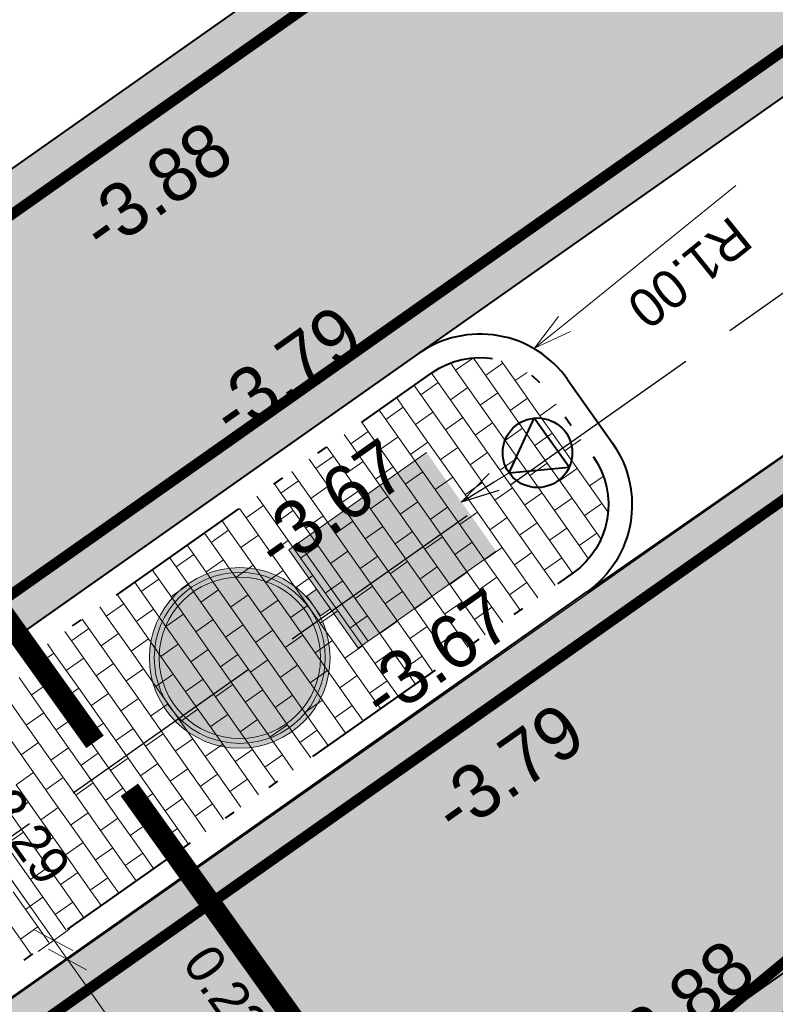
# Model space of a CAD drawing. Header units: metres. Extents: x 148316 to 148653, y 486436 to 486744.
# Tile 34 of 110: x 148447.55 to 148454.61, y 486590.27 to 486599.47. Entities that reach past the tile are written whole.
import ezdxf

# ---------------------------------------------------------------- set-up
doc = ezdxf.new("R2010")
doc.units = ezdxf.units.M
doc.header["$MEASUREMENT"] = 0
for name, pattern in [('assen', [2.5, 2, -0.5]), ('DASHED2', [0.375, 0.25, -0.125]), ('DGN Style 2', [1, 0.6, -0.4]), ('rws', [2.74, 1.4, -0.4, 0.07, -0.4, 0.07, -0.4])]:
    doc.linetypes.add(name, pattern=pattern)
doc.layers.get('Defpoints').update_dxf_attribs({"color": 253, "lineweight": 13})
for name, color, linetype, lineweight in [('BWR-alg-assenplan', 92, 'assen', 30), ('BWR-nieuw-band-basislijn_GV', 7, 'Continuous', 40), ('BWR-nieuw-band-trottoir rws 115¯225x240 betonrug_GV', 94, 'rws_b', 40), ('BWR-nieuw-belijning-kantstreep dik 100', 51, 'Continuous', 0), ('BWR-nieuw-raster-cel verharding_GV', 7, 'Continuous', 40), ('BWR-nieuw-straatmeubilair', 7, 'Continuous', 40), ('N-WA-VW-VERKEERSTEKEN_BORD-G', 7, 'Continuous', 30), ('N-WE-KL-TRACE_MANTELBUIS-G', 5, 'DASHED2', 30), ('N-WE-VW-MARKERING_LANGS_STREEP_DOORGETROKKEN_010-G', 7, 'Continuous', 13), ('WVB-dim-terr-maatvoering 018', 7, 'Continuous', 13), ('WVB-pen-dik 025', 1, 'Continuous', 30), ('WVB-pen-dik 035', 1, 'Continuous', 40), ('WVB-raster-20%', 254, 'Continuous', 30), ('WVB-raster-60%', 253, 'Continuous', 30), ('WVB-tekst-dik 025', 1, 'Continuous', 30)]:
    doc.layers.add(name, color=color, linetype=linetype, lineweight=lineweight)
doc.styles.add('1 200   0.18', font='WORKING.shx', dxfattribs={"height": 0.36})
doc.styles.add('1 200   0.25', font='WORKING.shx', dxfattribs={"height": 0.5})
doc.styles.add('Style-WORKING', font='WORKING.shx')
doc.linetypes.add('rws_b', pattern='A,1.4,-0.4,0.07,-0.23,["B",Style-WORKING,S=0.36,R=0,X=-0.104,Y=-0.19],-0.17,0.07,-1.86', length=4.2)
doc.dimstyles.new('TER 1 200', dxfattribs={"dimtxt": 0.36, "dimasz": 0.36, "dimexe": 0.18, "dimexo": 0.0625, "dimgap": 0.18, "dimtad": 1, "dimzin": 0, "dimdsep": 46, "dimtxsty": '1 200   0.18', "dimblk": 'TerminatorOpen_0.5', "dimcen": 0, "dimse1": 1, "dimse2": 1, "dimclrd": 256, "dimclre": 256, "dimclrt": 7, "dimazin": 0, "dimtfac": 1, "dimtdec": 0, "dimtmove": 1, "dimatfit": 1, "dimldrblk": 'TerminatorOpen_0.5', "dimfxl": 0.18, "dimfxlon": 1, "dimfrac": 2, "dimtolj": 1, "dimtzin": 0, "dimlwd": -1, "dimlwe": -1, "dimarcsym": 0})

# ---------------------------------------------------------------- blocks, each defined once
blk = doc.blocks.new('TerminatorOpen_0.5')
at = {"color": 0, "linetype": 'ByBlock', "lineweight": -2}
for q in [(-1, 0.25), (-1, 0), (-1, -0.25)]:
    blk.add_line((0, 0), q, dxfattribs=at)
blk = doc.blocks.new('*D29')
at = {"layer": 'Defpoints', "color": 0, "lineweight": 40, "transparency": 16777216}
for p in [(148453.1398, 486597.0296), (148452.3621, 486596.4009)]:
    blk.add_point(p, dxfattribs=at)
at = {"layer": 'WVB-dim-terr-maatvoering 018', "transparency": 16777216}
blk.add_line((148454.2419, 486597.9204), (148452.6421, 486596.6272), dxfattribs=at)
at = {"layer": 'WVB-dim-terr-maatvoering 018', "transparency": 16777216, "xscale": 0.36, "yscale": 0.36, "zscale": 0.36, "rotation": 218.9484042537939}
blk.add_blockref('TerminatorOpen_0.5', (148452.3621, 486596.4009), dxfattribs=at)
at = {"layer": 'WVB-dim-terr-maatvoering 018', "color": 7, "transparency": 16777216, "insert": (148453.8083, 486597.107), "char_height": 0.36, "attachment_point": 5, "rotation": 218.9484, "style": '1 200   0.18'}
blk.add_mtext('\\A1;\\C7;R1.00', dxfattribs=at)
blk = doc.blocks.new('_Oblique_0.5')
at = {"color": 0, "linetype": 'ByBlock', "lineweight": -2}
for p, q in [((0, 0), (-1, 0)), ((0.5, 0.25), (-0.5, -0.25))]:
    blk.add_line(p, q, dxfattribs=at)
blk = doc.blocks.new('*D40')
at = {"layer": 'Defpoints', "color": 0, "lineweight": 40, "transparency": 16777216}
for p in [(148450.8597, 486592.9772), (148446.2725, 486592.5429), (148447.8737, 486590.8719)]:
    blk.add_point(p, dxfattribs=at)
at = {"layer": 'WVB-dim-terr-maatvoering 018', "transparency": 16777216}
for p, q in [((148446.408, 486592.6384), (148446.7022, 486592.8458)), ((148446.7625, 486592.4479), (148447.6662, 486591.1661)), ((148448.0208, 486590.9756), (148447.7266, 486590.7682))]:
    blk.add_line(p, q, dxfattribs=at)
at = {"layer": 'WVB-dim-terr-maatvoering 018', "transparency": 16777216, "xscale": 0.36, "yscale": 0.36, "zscale": 0.36}
for p, rotation in [((148446.5551, 486592.7421), 125.1859496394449), ((148447.8737, 486590.8719), 305.1859496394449)]:
    blk.add_blockref('_Oblique_0.5', p, dxfattribs=dict(at, rotation=rotation))
at = {"layer": 'WVB-dim-terr-maatvoering 018', "color": 7, "transparency": 16777216, "insert": (148447.6303, 486591.8418), "char_height": 0.36, "attachment_point": 5, "rotation": 305.18595, "style": '1 200   0.18'}
blk.add_mtext('\\A1;\\C7;2.29', dxfattribs=at)
blk = doc.blocks.new('*D41')
at = {"layer": 'Defpoints', "color": 0, "lineweight": 40, "transparency": 16777216}
for p in [(148450.8597, 486592.9772), (148448.0005, 486590.6921), (148447.7936, 486590.5462)]:
    blk.add_point(p, dxfattribs=at)
at = {"layer": 'WVB-dim-terr-maatvoering 018', "transparency": 16777216}
for p, q in [((148447.6662, 486591.1661), (148447.4588, 486591.4603)), ((148448.0208, 486590.9756), (148447.7266, 486590.7682)), ((148447.8737, 486590.8719), (148448.0005, 486590.6921)), ((148447.8534, 486590.5884), (148448.1476, 486590.7958)), ((148448.2079, 486590.3979), (148448.4153, 486590.1036))]:
    blk.add_line(p, q, dxfattribs=at)
at = {"layer": 'WVB-dim-terr-maatvoering 018', "transparency": 16777216, "xscale": 0.36, "yscale": 0.36, "zscale": 0.36}
for p, rotation in [((148447.8737, 486590.8719), 305.1859496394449), ((148448.0005, 486590.6921), 125.1859496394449)]:
    blk.add_blockref('_Oblique_0.5', p, dxfattribs=dict(at, rotation=rotation))
at = {"layer": 'WVB-dim-terr-maatvoering 018', "color": 7, "transparency": 16777216, "insert": (148449.4795, 486590.3768), "char_height": 0.36, "attachment_point": 5, "rotation": 305.18595, "style": '1 200   0.18'}
blk.add_mtext('\\A1;\\C7;0.22', dxfattribs=at)
blk = doc.blocks.new('*D42')
at = {"layer": 'Defpoints', "color": 0, "lineweight": 40, "transparency": 16777216}
for p in [(148447.7936, 486590.5462), (148450.5935, 486587.0143), (148450.3866, 486586.8684)]:
    blk.add_point(p, dxfattribs=at)
at = {"layer": 'WVB-dim-terr-maatvoering 018', "transparency": 16777216}
for p, q in [((148447.8534, 486590.5884), (148448.1476, 486590.7958)), ((148448.2079, 486590.3979), (148450.3861, 486587.3085)), ((148450.4464, 486586.9106), (148450.7406, 486587.118))]:
    blk.add_line(p, q, dxfattribs=at)
at = {"layer": 'WVB-dim-terr-maatvoering 018', "transparency": 16777216, "xscale": 0.36, "yscale": 0.36, "zscale": 0.36}
for p, rotation in [((148448.0005, 486590.6921), 125.1859496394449), ((148450.5935, 486587.0143), 305.1859496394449)]:
    blk.add_blockref('_Oblique_0.5', p, dxfattribs=dict(at, rotation=rotation))
at = {"layer": 'WVB-dim-terr-maatvoering 018', "color": 7, "transparency": 16777216, "insert": (148449.5912, 486589.0606), "char_height": 0.36, "attachment_point": 5, "rotation": 305.18595, "style": '1 200   0.18'}
blk.add_mtext('\\A1;\\C7;4.50', dxfattribs=at)
blk = doc.blocks.new('N-SVW-VERKEERSTEKEN_BORD_D02RBB22-SO')
at = {"linetype": 'Continuous', "true_color": 0x007dc8}
for points in [[(25.18, 36.79), (26.6, 37.27, 0.577878), (-21.25, 46.55), (-20.12, 45.57, -0.577878)], [(0.01, 53.25), (0, 34.48), (0.67, 33.81), (6.46, 43.15, -0.66261), (9.64, 42.66), (14.51, 15.92, -0.52003), (12.53, 13.91), (0, 16.19), (-0.01, 3, 0.414322), (25.12, 28.12, 0.414105)], [(-20.12, 45.57), (-21.25, 46.55, 0.180494), (-28.12, 28.12, 0.414214), (0, 0), (0, 1.5, -0.414214), (-26.62, 28.12, -0.180494)], [(28.12, 28.12, 0.083022), (26.6, 37.27), (25.18, 36.79, -0.083022), (26.62, 28.12, -0.414214), (0, 1.5), (0, 0, 0.414214)]]:
    blk.add_hatch(color=152, dxfattribs=at).paths.add_polyline_path(points)
at = {"linetype": 'Continuous', "true_color": 0x007dc8, "extrusion": (0, 0, -1)}
blk.add_hatch(color=152, dxfattribs=at).paths.add_polyline_path([(16.32, 38.68), (10.25, 44.75), (0, 34.48), (-0.01, 53.25, -0.414322), (25.12, 28.12, -0.414105), (0.01, 3), (0, 16.19), (14.23, 18.77, 0.656866), (14.94, 21.82), (5.4, 27.76)])
at = {"linetype": 'Continuous'}
for points in [[(-20.12, 45.57), (-18.98, 44.58, -0.577878), (23.76, 36.3), (25.18, 36.79, 0.577878)], [(0, 34.48), (-10.25, 44.75), (-16.32, 38.68), (-5.4, 27.76), (-14.94, 21.82, 0.656866), (-14.23, 18.77), (0, 16.19)], [(9.64, 42.66, 0.66261), (6.46, 43.15), (0.67, 33.81), (0, 34.48), (0, 16.19), (12.53, 13.91, 0.52003), (14.51, 15.92)], [(25.18, 36.79), (23.76, 36.3, -0.083022), (25.12, 28.12, -0.414214), (0, 3), (0, 1.5, 0.414214), (26.62, 28.12, 0.083022)]]:
    blk.add_hatch(color=7, dxfattribs=at).paths.add_polyline_path(points)
at = {"linetype": 'Continuous', "extrusion": (0, 0, -1)}
blk.add_hatch(color=7, dxfattribs=at).paths.add_polyline_path([(25.12, 28.12, 0.180494), (18.98, 44.58), (20.12, 45.57, -0.180494), (26.62, 28.12, -0.414214), (0, 1.5), (0, 3, 0.414214)])
at = {"linetype": 'Continuous', "true_color": 0xafafaf}
blk.add_hatch(color=253, dxfattribs=at).paths.add_polyline_path([(-3.75, -3.75), (-3.75, 0), (3.75, 0), (3.75, -3.75)])
at = {"linetype": 'Continuous', "true_color": 0x0a0a0a}
blk.add_hatch(color=28, dxfattribs=at).paths.add_polyline_path([(-18.75, -7.5), (-18.75, -3.75), (18.75, -3.75), (18.75, -7.5)])
at = {"linetype": 'Continuous', "true_color": 0xffe100}
blk.add_hatch(color=2, dxfattribs=at).paths.add_polyline_path([(-18.75, -56.25), (-18.75, -7.5), (18.75, -7.5), (18.75, -56.25)])
at = {"color": 253, "lineweight": 0, "true_color": 0xafafaf, "flags": 128}
blk.add_lwpolyline([(18.75, -56.25), (18.75, -7.5), (-18.75, -7.5), (-18.75, -56.25)], dxfattribs=at)
at = {"color": 152, "lineweight": 0, "true_color": 0x007dc8}
blk.add_circle((0, 28.12), 28.12, dxfattribs=at)
at = {"color": 7, "lineweight": 0}
for radius in [26.62, 25.12]:
    blk.add_circle((0, 28.12), radius, dxfattribs=at)
at = {"color": 253, "lineweight": 0, "true_color": 0xafafaf}
blk.add_3dface([(-3.75, -3.75), (3.75, -3.75), (3.75, 0), (-3.75, 0)], dxfattribs=at)
at = {"color": 28, "lineweight": 0, "true_color": 0x0a0a0a}
blk.add_3dface([(-18.75, -7.5), (18.75, -7.5), (18.75, -3.75), (-18.75, -3.75)], dxfattribs=at)
blk = doc.blocks.new('RVVBOR')
at = {"layer": 'BWR-nieuw-straatmeubilair'}
for p, q in [((0, 0.325), (-0.281, -0.163)), ((0, 0.325), (0.282, -0.163)), ((-0.281, -0.163), (0.282, -0.163))]:
    blk.add_line(p, q, dxfattribs=at)
blk.add_circle((0, 0), 0.325, dxfattribs=at)

msp = doc.modelspace()

# ---------------------------------------------------------------- hatches: boundary and pattern name
at = {"layer": 'WVB-raster-20%', "linetype": 'Continuous'}
msp.add_hatch(color=256, dxfattribs=at).paths.add_polyline_path([(148457.906, 486592.827, 0.021073), (148456.9031, 486592.0579), (148452.0477, 486587.9986, 0.139792), (148447.4251, 486581.1934), (148424.8298, 486565.1299, 0.191737), (148416.1963, 486563.0646), (148412.0472, 486560.1419), (148407.1471, 486556.8056), (148406.9709, 486556.686, -0.027007), (148397.5223, 486551.0007, -0.016184), (148394.6161, 486549.5777), (148394.0955, 486549.3434), (148392.2677, 486552.9174), (148393.6853, 486553.5725, 0.015285), (148396.2004, 486554.8296, 0.017834), (148402.2405, 486558.3663, 0.008095), (148404.8959, 486560.112), (148409.7432, 486563.4239), (148408.0264, 486565.8699, -0.047885), (148394.0715, 486557.9359), (148393.3017, 486557.591, 0.043594), (148371.076, 486545.2053), (148373.465, 486546.983), (148374.321, 486547.647), (148375.169, 486548.323), (148376.007, 486549.011), (148376.836, 486549.709), (148377.655, 486550.419), (148378.465, 486551.139), (148379.264, 486551.87), (148380.094, 486552.651), (148380.913, 486553.443), (148381.721, 486554.247), (148382.518, 486555.062), (148383.302, 486555.889), (148384.075, 486556.726), (148384.836, 486557.574), (148385.4825, 486558.248, -0.009902), (148390.8227, 486560.8507, 0.045028), (148403.2753, 486568.0418), (148408.7879, 486571.925, 0.006632), (148409.1102, 486572.1584), (148409.1104, 486572.1581), (148409.1102, 486572.1584, 0.202715), (148415.0219, 486582.2351, -0.048395), (148415.7182, 486585.2456), (148417.412, 486582.847), (148417.789, 486583.069), (148423.126, 486586.637), (148426.536, 486588.971), (148429.464, 486590.008), (148433.363, 486591.389), (148433.991, 486591.612), (148434.254, 486591.713), (148434.511, 486591.83), (148434.761, 486591.961), (148435.002, 486592.105), (148435.197, 486592.236), (148438.9739, 486594.9018, 0.1587), (148446.0749, 486597.0899), (148465.0002, 486610.4213, 0.049781), (148480.0226, 486623.4165), (148480.64, 486624.0685), (148495.6108, 486634.6425), (148482.6366, 486620.9412, -0.049781), (148467.0734, 486607.4782), (148451.2777, 486596.3514), (148444.7375, 486591.7443, 0.414213), (148444.4958, 486590.3508), (148444.9162, 486589.754, 0.413982), (148446.309, 486589.5119), (148437.6407, 486583.4109, 1.178334), (148425.5342, 486574.8975), (148418.657, 486570.064), (148417.4268, 486569.1287, 0.219668), (148417.2757, 486569.9532), (148416.6998, 486570.7707, 0.414214), (148415.3064, 486571.0124), (148411.6986, 486568.4709), (148413.4222, 486566.0155), (148414.8852, 486567.0461), (148417.076, 486564.021), (148428.229, 486571.946), (148429.4336, 486572.794, 0.427631), (148438.3024, 486579.0367), (148455.433, 486591.091), (148457.567, 486592.589)])
at = {"layer": 'WVB-raster-60%', "linetype": 'Continuous'}
msp.add_hatch(color=256, dxfattribs=at).paths.add_polyline_path([(148438.3024, 486579.0367, 0.150819), (148437.6407, 486583.4109), (148453.446, 486594.525), (148456.4943, 486596.6562), (148458.7548, 486593.4228), (148457.567, 486592.589), (148453.299, 486589.593)])

# ---------------------------------------------------------------- linework, layer by layer
at = {"layer": 'BWR-alg-assenplan'}
msp.add_line((148466.0395, 486604.9152), (148388.83, 486550.527), dxfattribs=at)
at = {"layer": 'BWR-nieuw-band-basislijn_GV', "ltscale": 0.5}
for p, q in [((148451.2777, 486596.3514), (148444.7375, 486591.7443)), ((148452.6711, 486596.1097), (148453.0896, 486595.5157))]:
    msp.add_line(p, q, dxfattribs=at)
at = {"layer": 'BWR-nieuw-band-basislijn_GV', "ltscale": 0.1}
msp.add_line((148446.3097, 486589.5124), (148452.8483, 486594.1225), dxfattribs=at)
at = {"layer": 'BWR-nieuw-band-basislijn_GV', "ltscale": 0.5}
msp.add_arc((148451.8536, 486595.5338), 1, 35.16175, 125.16187, dxfattribs=at)
at = {"layer": 'BWR-nieuw-band-basislijn_GV', "ltscale": 0.5, "extrusion": (0, 0, -1)}
msp.add_arc((-148452.2721, 486594.9398), 1, 144.83825, 234.81405, dxfattribs=at)
at = {"layer": 'BWR-nieuw-band-trottoir rws 115¯225x240 betonrug_GV', "linetype": 'rws', "flags": 128}
msp.add_lwpolyline([(148452.9097, 486595.389, -0.414094), (148452.7215, 486594.3023, 0.000003), (148452.7215, 486594.3023), (148446.183, 486589.6923, -0.414214), (148445.0961, 486589.8807), (148444.6757, 486590.4775, -0.414213), (148444.8642, 486591.5644), (148451.4044, 486596.1715, -0.000004), (148451.4044, 486596.1715, -0.41421), (148452.4913, 486595.983)], format="xyb", close=True, dxfattribs=at)
at = {"layer": 'BWR-nieuw-belijning-kantstreep dik 100', "color": 7, "const_width": 0.1, "flags": 128}
msp.add_lwpolyline([(148465.2018, 486610.1352), (148446.2764, 486596.8038)], dxfattribs=at)
at = {"layer": 'BWR-nieuw-belijning-kantstreep dik 100', "color": 7, "flags": 128}
msp.add_lwpolyline([(148444.5247, 486587.8269, 0.1, 0.1, 0.05496), (148442.525, 486590.6139, 0.1, 0.1, 0), (148466.9368, 486607.8102, 0.1, 0.1, 0)], format="xyseb", dxfattribs=at)
at = {"layer": 'BWR-nieuw-raster-cel verharding_GV', "color": 252, "lineweight": 0}
for p, q in [((148451.58, 486596.2609), (148451.6251, 486596.1969)), ((148451.7814, 486596.3071), (148451.6251, 486596.1969)), ((148451.7912, 486596.3083), (148452.0195, 486595.9843)), ((148452.0664, 486596.2632), (148451.9029, 486596.148)), ((148452.0515, 486596.2844), (148452.1822, 486596.0989)), ((148451.4012, 486596.1692), (148451.4624, 486596.0823)), ((148451.6251, 486596.1969), (148451.856, 486595.8691)), ((148452.2922, 486596.1764), (148452.1822, 486596.0989)), ((148451.2377, 486596.054), (148451.2989, 486595.9671)), ((148451.4624, 486596.0823), (148451.2989, 486595.9671)), ((148451.4624, 486596.0823), (148451.6933, 486595.7545)), ((148452.1822, 486596.0989), (148452.4131, 486595.771)), ((148451.2989, 486595.9671), (148451.5298, 486595.6393)), ((148451.7402, 486596.0334), (148451.5767, 486595.9182)), ((148452.0195, 486595.9843), (148451.856, 486595.8691)), ((148452.0195, 486595.9843), (148452.2504, 486595.6564)), ((148451.075, 486595.9394), (148451.1362, 486595.8525)), ((148451.856, 486595.8691), (148452.0869, 486595.5413)), ((148452.2974, 486595.9354), (148452.1339, 486595.8202)), ((148452.5652, 486595.8781), (148452.4131, 486595.771)), ((148450.9115, 486595.8243), (148450.9727, 486595.7374)), ((148451.1362, 486595.8525), (148450.9727, 486595.7374)), ((148451.1362, 486595.8525), (148451.3671, 486595.5247)), ((148451.414, 486595.8036), (148451.2505, 486595.6885)), ((148452.4131, 486595.771), (148452.644, 486595.4432)), ((148450.7488, 486595.7097), (148450.81, 486595.6228)), ((148450.9727, 486595.7374), (148451.2036, 486595.4095)), ((148451.6933, 486595.7545), (148451.5298, 486595.6393)), ((148451.6933, 486595.7545), (148451.9242, 486595.4267)), ((148451.9712, 486595.7056), (148451.8077, 486595.5904)), ((148450.5853, 486595.5945), (148450.6465, 486595.5076)), ((148450.81, 486595.6228), (148450.6465, 486595.5076)), ((148450.81, 486595.6228), (148451.0409, 486595.2949)), ((148451.5298, 486595.6393), (148451.7607, 486595.3115)), ((148452.2504, 486595.6564), (148452.0869, 486595.5413)), ((148452.2504, 486595.6564), (148452.4814, 486595.3286)), ((148452.5283, 486595.6075), (148452.3648, 486595.4924)), ((148450.6465, 486595.5076), (148450.8774, 486595.1798)), ((148451.0878, 486595.5739), (148450.9243, 486595.4587)), ((148451.3671, 486595.5247), (148451.2036, 486595.4095)), ((148451.3671, 486595.5247), (148451.598, 486595.1969)), ((148452.0869, 486595.5413), (148452.3178, 486595.2134)), ((148452.7961, 486595.5503), (148452.644, 486595.4432)), ((148450.4226, 486595.4799), (148450.4838, 486595.393)), ((148451.2036, 486595.4095), (148451.4345, 486595.0817)), ((148451.645, 486595.4758), (148451.4815, 486595.3606)), ((148451.9242, 486595.4267), (148451.7607, 486595.3115)), ((148451.9242, 486595.4267), (148452.1552, 486595.0988)), ((148452.644, 486595.4432), (148452.875, 486595.1154)), ((148450.2591, 486595.3647), (148450.3203, 486595.2778)), ((148450.4838, 486595.393), (148450.3203, 486595.2778)), ((148450.4838, 486595.393), (148450.7147, 486595.0652)), ((148450.7617, 486595.3441), (148450.5981, 486595.2289)), ((148451.7607, 486595.3115), (148451.9917, 486594.9837)), ((148452.2021, 486595.3778), (148452.0386, 486595.2626)), ((148452.4814, 486595.3286), (148452.3178, 486595.2134)), ((148452.4814, 486595.3286), (148452.7123, 486595.0008)), ((148450.0964, 486595.2501), (148450.1576, 486595.1632)), ((148450.3203, 486595.2778), (148450.5512, 486594.95)), ((148451.0409, 486595.2949), (148450.8774, 486595.1798)), ((148451.0409, 486595.2949), (148451.2718, 486594.9671)), ((148451.3188, 486595.246), (148451.1553, 486595.1309)), ((148452.3178, 486595.2134), (148452.5488, 486594.8856)), ((148452.7592, 486595.2797), (148452.5957, 486595.1645)), ((148449.9329, 486595.1349), (148449.9941, 486595.048)), ((148450.1576, 486595.1632), (148449.9941, 486595.048)), ((148450.1576, 486595.1632), (148450.3885, 486594.8354)), ((148450.8774, 486595.1798), (148451.1083, 486594.8519)), ((148451.598, 486595.1969), (148451.4345, 486595.0817)), ((148451.598, 486595.1969), (148451.829, 486594.8691)), ((148451.8759, 486595.148), (148451.7124, 486595.0328)), ((148453.002, 486595.2048), (148452.875, 486595.1154)), ((148449.9941, 486595.048), (148450.225, 486594.7202)), ((148450.4355, 486595.1143), (148450.2719, 486594.9991)), ((148450.7147, 486595.0652), (148450.5512, 486594.95)), ((148450.7147, 486595.0652), (148450.9456, 486594.7373)), ((148451.4345, 486595.0817), (148451.6655, 486594.7539)), ((148452.1552, 486595.0988), (148451.9917, 486594.9837)), ((148452.1552, 486595.0988), (148452.3861, 486594.771)), ((148452.433, 486595.0499), (148452.2695, 486594.9348)), ((148452.875, 486595.1154), (148453.0454, 486594.8734)), ((148449.7702, 486595.0203), (148449.8314, 486594.9334)), ((148450.5512, 486594.95), (148450.7821, 486594.6222)), ((148450.9926, 486595.0163), (148450.8291, 486594.9011)), ((148451.2718, 486594.9671), (148451.1083, 486594.8519)), ((148451.2718, 486594.9671), (148451.5028, 486594.6393)), ((148451.9917, 486594.9837), (148452.2226, 486594.6558)), ((148452.7123, 486595.0008), (148452.5488, 486594.8856)), ((148452.7123, 486595.0008), (148452.9432, 486594.673)), ((148452.9901, 486594.9519), (148452.8266, 486594.8367)), ((148449.6067, 486594.9051), (148449.6679, 486594.8183)), ((148449.8314, 486594.9334), (148449.6679, 486594.8183)), ((148449.8314, 486594.9334), (148450.0623, 486594.6056)), ((148450.1093, 486594.8845), (148449.9458, 486594.7693)), ((148451.1083, 486594.8519), (148451.3393, 486594.5241)), ((148451.5497, 486594.9182), (148451.3862, 486594.803)), ((148451.829, 486594.8691), (148451.6655, 486594.7539)), ((148451.829, 486594.8691), (148452.0599, 486594.5412)), ((148452.5488, 486594.8856), (148452.7797, 486594.5578)), ((148449.444, 486594.7905), (148449.5052, 486594.7037)), ((148449.6679, 486594.8183), (148449.8988, 486594.4904)), ((148450.3885, 486594.8354), (148450.225, 486594.7202)), ((148450.3885, 486594.8354), (148450.6195, 486594.5076)), ((148450.6664, 486594.7865), (148450.5029, 486594.6713)), ((148451.6655, 486594.7539), (148451.8964, 486594.4261)), ((148452.1068, 486594.8202), (148451.9433, 486594.705)), ((148452.3861, 486594.771), (148452.2226, 486594.6558)), ((148452.3861, 486594.771), (148452.617, 486594.4432)), ((148449.2805, 486594.6754), (148449.3417, 486594.5885)), ((148449.5052, 486594.7037), (148449.3417, 486594.5885)), ((148449.5052, 486594.7037), (148449.7361, 486594.3758)), ((148450.225, 486594.7202), (148450.4559, 486594.3924)), ((148450.9456, 486594.7373), (148450.7821, 486594.6222)), ((148450.9456, 486594.7373), (148451.1766, 486594.4095)), ((148451.2235, 486594.6884), (148451.06, 486594.5732)), ((148452.664, 486594.7221), (148452.5004, 486594.6069)), ((148452.9432, 486594.673), (148452.7797, 486594.5578)), ((148452.9432, 486594.673), (148452.9803, 486594.6203)), ((148449.3417, 486594.5885), (148449.5726, 486594.2606)), ((148449.7831, 486594.6547), (148449.6196, 486594.5396)), ((148450.0623, 486594.6056), (148449.8988, 486594.4904)), ((148450.0623, 486594.6056), (148450.2933, 486594.2778)), ((148450.7821, 486594.6222), (148451.0131, 486594.2943)), ((148451.5028, 486594.6393), (148451.3393, 486594.5241)), ((148451.5028, 486594.6393), (148451.7337, 486594.3114)), ((148451.7806, 486594.5904), (148451.6171, 486594.4752)), ((148452.2226, 486594.6558), (148452.4535, 486594.328)), ((148449.1178, 486594.5608), (148449.179, 486594.4739)), ((148449.8988, 486594.4904), (148450.1298, 486594.1626)), ((148450.3402, 486594.5567), (148450.1767, 486594.4415)), ((148450.6195, 486594.5076), (148450.4559, 486594.3924)), ((148450.6195, 486594.5076), (148450.8504, 486594.1797)), ((148451.3393, 486594.5241), (148451.5702, 486594.1963)), ((148452.0599, 486594.5412), (148451.8964, 486594.4261)), ((148452.0599, 486594.5412), (148452.2908, 486594.2134)), ((148452.3378, 486594.4923), (148452.1743, 486594.3771)), ((148452.7797, 486594.5578), (148452.8645, 486594.4374)), ((148448.9543, 486594.4456), (148449.0155, 486594.3587)), ((148449.179, 486594.4739), (148449.0155, 486594.3587)), ((148449.179, 486594.4739), (148449.4099, 486594.146)), ((148449.4569, 486594.425), (148449.2934, 486594.3098)), ((148450.4559, 486594.3924), (148450.6869, 486594.0645)), ((148450.8973, 486594.4586), (148450.7338, 486594.3435)), ((148451.1766, 486594.4095), (148451.0131, 486594.2943)), ((148451.1766, 486594.4095), (148451.4075, 486594.0817)), ((148451.8964, 486594.4261), (148452.1273, 486594.0982)), ((148452.617, 486594.4432), (148452.4535, 486594.328)), ((148452.617, 486594.4432), (148452.718, 486594.2998)), ((148448.7916, 486594.331), (148448.8528, 486594.2441)), ((148449.0155, 486594.3587), (148449.2464, 486594.0309)), ((148449.7361, 486594.3758), (148449.5726, 486594.2606)), ((148449.7361, 486594.3758), (148449.9671, 486594.048)), ((148450.014, 486594.3269), (148449.8505, 486594.2117)), ((148451.0131, 486594.2943), (148451.244, 486593.9665)), ((148451.4544, 486594.3606), (148451.2909, 486594.2454)), ((148451.7337, 486594.3114), (148451.5702, 486594.1963)), ((148451.7337, 486594.3114), (148451.9646, 486593.9836)), ((148452.4535, 486594.328), (148452.5545, 486594.1846)), ((148448.6281, 486594.2158), (148448.6893, 486594.1289)), ((148448.8528, 486594.2441), (148448.6893, 486594.1289)), ((148448.8528, 486594.2441), (148449.0837, 486593.9163)), ((148449.5726, 486594.2606), (148449.8036, 486593.9328)), ((148450.2933, 486594.2778), (148450.1298, 486594.1626)), ((148450.2933, 486594.2778), (148450.5242, 486593.9499)), ((148450.5711, 486594.2289), (148450.4076, 486594.1137)), ((148452.0116, 486594.2625), (148451.8481, 486594.1474)), ((148452.2908, 486594.2134), (148452.1273, 486594.0982)), ((148452.2908, 486594.2134), (148452.3919, 486594.0699)), ((148448.6893, 486594.1289), (148448.9202, 486593.8011)), ((148449.1307, 486594.1952), (148448.9672, 486594.08)), ((148449.4099, 486594.146), (148449.2464, 486594.0309)), ((148449.4099, 486594.146), (148449.6409, 486593.8182)), ((148450.1298, 486594.1626), (148450.3607, 486593.8348)), ((148450.8504, 486594.1797), (148450.6869, 486594.0645)), ((148450.8504, 486594.1797), (148451.0813, 486593.8519)), ((148451.1282, 486594.1308), (148450.9647, 486594.0156)), ((148451.5702, 486594.1963), (148451.8011, 486593.8684)), ((148448.4654, 486594.1012), (148448.5266, 486594.0143)), ((148449.2464, 486594.0309), (148449.4774, 486593.703)), ((148449.6878, 486594.0971), (148449.5243, 486593.982)), ((148449.9671, 486594.048), (148449.8036, 486593.9328)), ((148449.9671, 486594.048), (148450.198, 486593.7202)), ((148450.6869, 486594.0645), (148450.9178, 486593.7367)), ((148451.4075, 486594.0817), (148451.244, 486593.9665)), ((148451.4075, 486594.0817), (148451.6384, 486593.7538)), ((148451.6854, 486594.0328), (148451.5219, 486593.9176)), ((148452.1273, 486594.0982), (148452.2285, 486593.9547)), ((148448.3019, 486593.986), (148448.3631, 486593.8991)), ((148448.5266, 486594.0143), (148448.3631, 486593.8991)), ((148448.5266, 486594.0143), (148448.7575, 486593.6865)), ((148448.8045, 486593.9654), (148448.641, 486593.8502)), ((148449.8036, 486593.9328), (148450.0345, 486593.605)), ((148450.2449, 486593.9991), (148450.0814, 486593.8839)), ((148450.5242, 486593.9499), (148450.3607, 486593.8348)), ((148450.5242, 486593.9499), (148450.7551, 486593.6221)), ((148451.244, 486593.9665), (148451.4749, 486593.6387)), ((148451.9646, 486593.9836), (148451.8011, 486593.8684)), ((148451.9646, 486593.9836), (148452.0658, 486593.84)), ((148448.1392, 486593.8714), (148448.2004, 486593.7845)), ((148448.3631, 486593.8991), (148448.594, 486593.5713)), ((148449.0837, 486593.9163), (148448.9202, 486593.8011)), ((148449.0837, 486593.9163), (148449.3147, 486593.5884)), ((148449.3616, 486593.8674), (148449.1981, 486593.7522)), ((148450.3607, 486593.8348), (148450.5916, 486593.5069)), ((148450.8021, 486593.901), (148450.6385, 486593.7859)), ((148451.0813, 486593.8519), (148450.9178, 486593.7367)), ((148451.0813, 486593.8519), (148451.3122, 486593.5241)), ((148451.8011, 486593.8684), (148451.9024, 486593.7247)), ((148447.9757, 486593.7562), (148448.0369, 486593.6694)), ((148448.2004, 486593.7845), (148448.0369, 486593.6694)), ((148448.2004, 486593.7845), (148448.4314, 486593.4567)), ((148448.9202, 486593.8011), (148449.1512, 486593.4733)), ((148449.6409, 486593.8182), (148449.4774, 486593.703)), ((148449.6409, 486593.8182), (148449.8718, 486593.4904)), ((148449.9187, 486593.7693), (148449.7552, 486593.6541)), ((148451.3592, 486593.803), (148451.1957, 486593.6878)), ((148451.6384, 486593.7538), (148451.4749, 486593.6387)), ((148451.6384, 486593.7538), (148451.7397, 486593.6101)), ((148448.0369, 486593.6694), (148448.2678, 486593.3415)), ((148448.4783, 486593.7356), (148448.3148, 486593.6205)), ((148448.7575, 486593.6865), (148448.594, 486593.5713)), ((148448.7575, 486593.6865), (148448.9885, 486593.3587)), ((148449.4774, 486593.703), (148449.7083, 486593.3752)), ((148450.198, 486593.7202), (148450.0345, 486593.605)), ((148450.198, 486593.7202), (148450.4289, 486593.3923)), ((148450.4759, 486593.6713), (148450.3124, 486593.5561)), ((148450.9178, 486593.7367), (148451.1487, 486593.4089)), ((148447.813, 486593.6416), (148447.8742, 486593.5548)), ((148448.594, 486593.5713), (148448.825, 486593.2435)), ((148449.0354, 486593.6376), (148448.8719, 486593.5224)), ((148449.3147, 486593.5884), (148449.1512, 486593.4733)), ((148449.3147, 486593.5884), (148449.5456, 486593.2606)), ((148450.0345, 486593.605), (148450.2654, 486593.2772)), ((148450.7551, 486593.6221), (148450.5916, 486593.5069)), ((148450.7551, 486593.6221), (148450.986, 486593.2943)), ((148451.033, 486593.5732), (148450.8695, 486593.458)), ((148451.4749, 486593.6387), (148451.5763, 486593.4948)), ((148447.6495, 486593.5265), (148447.7107, 486593.4396)), ((148447.8742, 486593.5548), (148447.7107, 486593.4396)), ((148447.8742, 486593.5548), (148448.1052, 486593.2269)), ((148448.1521, 486593.5059), (148447.9886, 486593.3907)), ((148449.1512, 486593.4733), (148449.3821, 486593.1454)), ((148449.5925, 486593.5395), (148449.429, 486593.4244)), ((148449.8718, 486593.4904), (148449.7083, 486593.3752)), ((148449.8718, 486593.4904), (148450.1027, 486593.1626)), ((148450.5916, 486593.5069), (148450.8225, 486593.1791)), ((148451.3122, 486593.5241), (148451.1487, 486593.4089)), ((148451.3122, 486593.5241), (148451.4136, 486593.3802)), ((148447.7107, 486593.4396), (148447.9417, 486593.1118)), ((148448.4314, 486593.4567), (148448.2678, 486593.3415)), ((148448.4314, 486593.4567), (148448.6623, 486593.1289)), ((148448.7092, 486593.4078), (148448.5457, 486593.2926)), ((148449.7083, 486593.3752), (148449.9392, 486593.0474)), ((148450.1497, 486593.4415), (148449.9862, 486593.3263)), ((148450.4289, 486593.3923), (148450.2654, 486593.2772)), ((148450.4289, 486593.3923), (148450.6599, 486593.0645)), ((148451.1487, 486593.4089), (148451.2502, 486593.2649)), ((148447.548, 486593.325), (148447.779, 486592.9972)), ((148448.2678, 486593.3415), (148448.4988, 486593.0137)), ((148448.9885, 486593.3587), (148448.825, 486593.2435)), ((148448.9885, 486593.3587), (148449.2194, 486593.0308)), ((148449.2663, 486593.3098), (148449.1028, 486593.1946)), ((148450.7068, 486593.3434), (148450.5433, 486593.2283)), ((148450.986, 486593.2943), (148450.8225, 486593.1791)), ((148450.986, 486593.2943), (148451.0875, 486593.1502)), ((148447.3845, 486593.2098), (148447.6155, 486592.882)), ((148447.8259, 486593.2761), (148447.6624, 486593.1609)), ((148448.1052, 486593.2269), (148447.9417, 486593.1118)), ((148448.1052, 486593.2269), (148448.3361, 486592.8991)), ((148448.825, 486593.2435), (148449.0559, 486592.9157)), ((148449.5456, 486593.2606), (148449.3821, 486593.1454)), ((148449.5456, 486593.2606), (148449.7765, 486592.9328)), ((148449.8235, 486593.2117), (148449.66, 486593.0965)), ((148450.2654, 486593.2772), (148450.4963, 486592.9493)), ((148447.9417, 486593.1118), (148448.1726, 486592.7839)), ((148448.383, 486593.178), (148448.2195, 486593.0628)), ((148448.6623, 486593.1289), (148448.4988, 486593.0137)), ((148448.6623, 486593.1289), (148448.8932, 486592.801)), ((148449.3821, 486593.1454), (148449.613, 486592.8176)), ((148450.1027, 486593.1626), (148449.9392, 486593.0474)), ((148450.1027, 486593.1626), (148450.3337, 486592.8347)), ((148450.3806, 486593.1137), (148450.2171, 486592.9985)), ((148450.8225, 486593.1791), (148450.9241, 486593.035)), ((148448.4988, 486593.0137), (148448.7297, 486592.6859)), ((148448.9402, 486593.08), (148448.7766, 486592.9648)), ((148449.2194, 486593.0308), (148449.0559, 486592.9157)), ((148449.2194, 486593.0308), (148449.4503, 486592.703)), ((148449.9392, 486593.0474), (148450.1702, 486592.7195)), ((148450.6599, 486593.0645), (148450.4963, 486592.9493)), ((148450.6599, 486593.0645), (148450.7614, 486592.9203)), ((148447.779, 486592.9972), (148447.6155, 486592.882)), ((148447.779, 486592.9972), (148448.0099, 486592.6693)), ((148448.0568, 486592.9482), (148447.8933, 486592.8331)), ((148449.0559, 486592.9157), (148449.2868, 486592.5878)), ((148449.4973, 486592.9819), (148449.3338, 486592.8667)), ((148449.7765, 486592.9328), (148449.613, 486592.8176)), ((148449.7765, 486592.9328), (148450.0075, 486592.6049)), ((148450.4963, 486592.9493), (148450.598, 486592.8051)), ((148447.6155, 486592.882), (148447.8464, 486592.5541)), ((148448.3361, 486592.8991), (148448.1726, 486592.7839)), ((148448.3361, 486592.8991), (148448.567, 486592.5713)), ((148448.614, 486592.8502), (148448.4505, 486592.735)), ((148450.0544, 486592.8839), (148449.8909, 486592.7687)), ((148450.3337, 486592.8347), (148450.1702, 486592.7195)), ((148450.3337, 486592.8347), (148450.4353, 486592.6904)), ((148447.4528, 486592.7674), (148447.6837, 486592.4395)), ((148448.1726, 486592.7839), (148448.4035, 486592.4561)), ((148448.8932, 486592.801), (148448.7297, 486592.6859)), ((148448.8932, 486592.801), (148449.1241, 486592.4732)), ((148449.1711, 486592.7521), (148449.0076, 486592.637)), ((148449.613, 486592.8176), (148449.844, 486592.4898)), ((148447.7306, 486592.7185), (148447.5671, 486592.6033)), ((148448.0099, 486592.6693), (148447.8464, 486592.5541)), ((148448.0099, 486592.6693), (148448.2408, 486592.3415)), ((148448.7297, 486592.6859), (148448.9606, 486592.358)), ((148449.4503, 486592.703), (148449.2868, 486592.5878)), ((148449.4503, 486592.703), (148449.6813, 486592.3752)), ((148449.7282, 486592.6541), (148449.5647, 486592.5389)), ((148450.1702, 486592.7195), (148450.2719, 486592.5752)), ((148447.8464, 486592.5541), (148448.0773, 486592.2263)), ((148448.2878, 486592.6204), (148448.1243, 486592.5052)), ((148448.567, 486592.5713), (148448.4035, 486592.4561)), ((148448.567, 486592.5713), (148448.798, 486592.2434)), ((148449.2868, 486592.5878), (148449.5178, 486592.26)), ((148450.0075, 486592.6049), (148449.844, 486592.4898)), ((148450.0075, 486592.6049), (148450.1092, 486592.4605)), ((148448.4035, 486592.4561), (148448.6344, 486592.1283)), ((148448.8449, 486592.5224), (148448.6814, 486592.4072)), ((148449.1241, 486592.4732), (148448.9606, 486592.358)), ((148449.1241, 486592.4732), (148449.3551, 486592.1454)), ((148449.844, 486592.4898), (148449.9458, 486592.3452)), ((148447.6837, 486592.4395), (148447.5202, 486592.3244)), ((148447.6837, 486592.4395), (148447.9146, 486592.1117)), ((148447.9616, 486592.3906), (148447.7981, 486592.2755)), ((148449.402, 486592.4243), (148449.2385, 486592.3091)), ((148449.6813, 486592.3752), (148449.5178, 486592.26)), ((148449.6813, 486592.3752), (148449.7831, 486592.2306)), ((148447.5202, 486592.3244), (148447.7511, 486591.9965)), ((148448.2408, 486592.3415), (148448.0773, 486592.2263)), ((148448.2408, 486592.3415), (148448.4718, 486592.0137)), ((148448.5187, 486592.2926), (148448.3552, 486592.1774)), ((148448.9606, 486592.358), (148449.1916, 486592.0302)), ((148447.3575, 486592.2098), (148447.5884, 486591.8819)), ((148448.0773, 486592.2263), (148448.3083, 486591.8985)), ((148448.798, 486592.2434), (148448.6344, 486592.1283)), ((148448.798, 486592.2434), (148449.0289, 486591.9156)), ((148449.0758, 486592.1945), (148448.9123, 486592.0794)), ((148449.5178, 486592.26), (148449.6197, 486592.1153)), ((148447.6354, 486592.1609), (148447.4719, 486592.0457)), ((148447.9146, 486592.1117), (148447.7511, 486591.9965)), ((148447.9146, 486592.1117), (148448.1456, 486591.7839)), ((148448.6344, 486592.1283), (148448.8654, 486591.8004)), ((148449.3551, 486592.1454), (148449.1916, 486592.0302)), ((148449.3551, 486592.1454), (148449.457, 486592.0007)), ((148447.7511, 486591.9965), (148447.9821, 486591.6687)), ((148448.1925, 486592.0628), (148448.029, 486591.9476)), ((148448.4718, 486592.0137), (148448.3083, 486591.8985)), ((148448.4718, 486592.0137), (148448.7027, 486591.6858)), ((148449.1916, 486592.0302), (148449.2936, 486591.8854)), ((148448.7496, 486591.9648), (148448.5861, 486591.8496)), ((148449.0289, 486591.9156), (148448.8654, 486591.8004)), ((148449.0289, 486591.9156), (148449.1309, 486591.7707)), ((148447.5884, 486591.8819), (148447.4249, 486591.7668)), ((148447.5884, 486591.8819), (148447.8194, 486591.5541)), ((148447.8663, 486591.833), (148447.7028, 486591.7179)), ((148448.3083, 486591.8985), (148448.5392, 486591.5707)), ((148447.4249, 486591.7668), (148447.6559, 486591.4389)), ((148448.1456, 486591.7839), (148447.9821, 486591.6687)), ((148448.1456, 486591.7839), (148448.3765, 486591.4561)), ((148448.4234, 486591.735), (148448.2599, 486591.6198)), ((148448.8654, 486591.8004), (148448.9675, 486591.6555)), ((148447.9821, 486591.6687), (148448.213, 486591.3409)), ((148448.7027, 486591.6858), (148448.5392, 486591.5707)), ((148448.7027, 486591.6858), (148448.8048, 486591.5408)), ((148447.8194, 486591.5541), (148447.6559, 486591.4389)), ((148447.8194, 486591.5541), (148448.0503, 486591.2263)), ((148448.5392, 486591.5707), (148448.6414, 486591.4256)), ((148448.0972, 486591.5052), (148447.9337, 486591.39)), ((148448.3765, 486591.4561), (148448.213, 486591.3409)), ((148448.3765, 486591.4561), (148448.4787, 486591.3109)), ((148447.6559, 486591.4389), (148447.8868, 486591.1111)), ((148447.4932, 486591.3243), (148447.7241, 486590.9965)), ((148447.771, 486591.2754), (148447.6075, 486591.1602)), ((148448.213, 486591.3409), (148448.3153, 486591.1957)), ((148447.3297, 486591.2091), (148447.5606, 486590.8813)), ((148448.0503, 486591.2263), (148447.8868, 486591.1111)), ((148448.0503, 486591.2263), (148448.1526, 486591.081)), ((148447.8868, 486591.1111), (148447.9892, 486590.9657)), ((148447.7241, 486590.9965), (148447.5606, 486590.8813)), ((148447.7241, 486590.9965), (148447.8265, 486590.8511)), ((148447.5606, 486590.8813), (148447.6631, 486590.7358))]:
    msp.add_line(p, q, dxfattribs=at)
at = {"layer": 'N-WE-KL-TRACE_MANTELBUIS-G', "ltscale": 5, "const_width": 0.2, "flags": 128}
for points in [[(148448.2579, 486592.7246), (148444.5363, 486597.9247)], [(148452.3677, 486586.9819), (148448.578, 486592.2773)]]:
    msp.add_lwpolyline(points, dxfattribs=at)
at = {"layer": 'N-WE-VW-MARKERING_LANGS_STREEP_DOORGETROKKEN_010-G', "const_width": 0.1, "flags": 128}
msp.add_lwpolyline([(148457.4981, 486596.9657), (148444.5247, 486587.8269)], dxfattribs=at)
at = {"layer": 'N-WE-VW-MARKERING_LANGS_STREEP_DOORGETROKKEN_010-G', "flags": 128}
msp.add_lwpolyline([(148459.3179, 486594.3627, 0.1, 0.1, 0.015272), (148456.888, 486592.478, 0.1, 0.1, 0), (148451.8986, 486588.3579, 0.1, 0.1, 0.193141), (148446.4281, 486578.3193, 0.1, 0.1, -0.037633), (148445.9778, 486576.0103, 0, 0, 0)], format="xyseb", dxfattribs=at)
at = {"layer": 'WVB-pen-dik 025', "linetype": 'DGN Style 2'}
msp.add_line((148438.3024, 486579.0367), (148455.433, 486591.091), dxfattribs=at)
at = {"layer": 'WVB-pen-dik 035'}
msp.add_line((148467.0734, 486607.4782), (148451.2777, 486596.3514), dxfattribs=at)
at = {"layer": 'WVB-pen-dik 035', "color": 1, "ltscale": 2.5}
msp.add_line((148457.3155, 486597.2268), (148452.8483, 486594.1225), dxfattribs=at)
at = {"layer": 'WVB-pen-dik 035', "ltscale": 0.1, "flags": 128}
msp.add_lwpolyline([(148465.0002, 486610.4213), (148458.1674, 486605.6081), (148446.0749, 486597.0899)], dxfattribs=at)
at = {"layer": 'WVB-raster-20%', "linetype": 'Continuous', "flags": 128}
for points in [[(148390.8227, 486560.8507, 0.045028), (148403.2753, 486568.0418), (148408.7879, 486571.925, 0.006632), (148409.1102, 486572.1584), (148409.1104, 486572.1581), (148409.1102, 486572.1584, 0.202715), (148415.0219, 486582.2351, -0.048395), (148415.7182, 486585.2456), (148417.412, 486582.847), (148417.789, 486583.069), (148423.126, 486586.637), (148426.536, 486588.971), (148429.464, 486590.008), (148433.363, 486591.389), (148433.991, 486591.612), (148434.254, 486591.713), (148434.511, 486591.83), (148434.761, 486591.961), (148435.002, 486592.105), (148435.197, 486592.236), (148438.9739, 486594.9018, 0.1587), (148446.0749, 486597.0899), (148465.0002, 486610.4213, 0.049781)], [(148467.0734, 486607.4782), (148451.2777, 486596.3514), (148444.7375, 486591.7443, 0.414213), (148444.4958, 486590.3508), (148444.9162, 486589.754, 0.413982), (148446.309, 486589.5119), (148437.6407, 486583.4109, 1.178334), (148425.5342, 486574.8975)], [(148429.4336, 486572.794, 0.427631), (148438.3024, 486579.0367), (148455.433, 486591.091), (148457.567, 486592.589), (148457.906, 486592.827, 0.021073), (148456.9031, 486592.0579), (148452.0477, 486587.9986, 0.139792), (148447.4251, 486581.1934), (148424.8298, 486565.1299, 0.191737)]]:
    msp.add_lwpolyline(points, format="xyb", dxfattribs=at)
at = {"layer": 'WVB-raster-60%', "linetype": 'Continuous', "flags": 128}
msp.add_lwpolyline([(148438.3024, 486579.0367, 0.150819), (148437.6407, 486583.4109), (148453.446, 486594.525), (148456.4943, 486596.6562), (148458.7548, 486593.4228), (148457.567, 486592.589), (148453.299, 486589.593)], format="xyb", close=True, dxfattribs=at)

# ---------------------------------------------------------------- block references
at = {"layer": 'BWR-nieuw-straatmeubilair', "rotation": 125.3749828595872}
msp.add_blockref('RVVBOR', (148452.3902, 486595.4254), dxfattribs=at)
at = {"layer": 'N-WA-VW-VERKEERSTEKEN_BORD-G', "xscale": 0.03, "yscale": 0.03, "zscale": 0.03, "rotation": 125.1617464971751}
msp.add_blockref('N-SVW-VERKEERSTEKEN_BORD_D02RBB22-SO', (148450.2992, 486593.9951), dxfattribs=at)
at = {"layer": 'WVB-dim-terr-maatvoering 018', "xscale": 0.36, "yscale": 0.36, "zscale": 0.36, "rotation": 211.1986850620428}
msp.add_blockref('TerminatorOpen_0.5', (148451.6788, 486594.9669), dxfattribs=at)

# ---------------------------------------------------------------- texts
at = {"layer": 'WVB-tekst-dik 025', "linetype": 'Continuous', "char_height": 0.5, "attachment_point": 7, "line_spacing_factor": 0.6, "style": '1 200   0.25'}
for s, insert, rotation in [('-3.88', (148448.3412, 486597.2601), 35.16175), ('-3.79', (148449.5531, 486595.5397), 35.16175), ('-3.67', (148449.9697, 486594.2927), 35.16175), ('-3.67', (148450.9568, 486592.8914), 35.16175), ('-3.79', (148451.6314, 486591.8239), 35.16175), ('-3.88', (148453.2813, 486589.5545), 39.25058)]:
    msp.add_mtext(s, dxfattribs=dict(at, insert=insert, rotation=rotation))

# ---------------------------------------------------------------- dimensions: what is measured, and where the dimension line sits
at = {"layer": 'WVB-dim-terr-maatvoering 018'}
dim = msp.add_radius_dim(center=(148453.1398, 486597.0296), mpoint=(148452.3621, 486596.4009), text='\\C7;<>', dimstyle='TER 1 200', override={"dimtdec": 2, "dimtmove": 1}, dxfattribs=at)
dim.commit()
dim.dimension.update_dxf_attribs({"geometry": '*D29', "text_midpoint": (148453.582, 486597.387), "dimtype": 164})
for base, p1, p2, picture, middle in [((148447.8737, 486590.8719), (148446.2725, 486592.5429), (148450.8597, 486592.9772), '*D40', (148447.6303, 486591.8418)), ((148448.0005, 486590.6921), (148450.8597, 486592.9772), (148447.7936, 486590.5462), '*D41', (148449.4795, 486590.3768))]:
    dim = msp.add_linear_dim(base=base, p1=p1, p2=p2, angle=305.18595, text='\\C7;<>', dimstyle='TER 1 200', override={"dimblk": '_Oblique_0.5', "dimse1": 0, "dimse2": 0, "dimtdec": 2, "dimtmove": 2}, dxfattribs=at)
    dim.commit()
    dim.dimension.update_dxf_attribs({"geometry": picture, "text_midpoint": middle, "dimtype": 160})
dim = msp.add_linear_dim(base=(148450.5935, 486587.0143), p1=(148447.7936, 486590.5462), p2=(148450.3866, 486586.8684), angle=305.18595, text='\\C7;<>', dimstyle='TER 1 200', override={"dimblk": '_Oblique_0.5', "dimse1": 0, "dimse2": 0, "dimtdec": 2, "dimtmove": 2}, dxfattribs=at)
dim.commit()
dim.dimension.update_dxf_attribs({"geometry": '*D42', "text_midpoint": (148449.5912, 486589.0606)})

# ---------------------------------------------------------------- leaders
msp.add_leader([(148451.6788, 486594.9669), (148452.1252, 486595.2373)], dimstyle='TER 1 200', override={"dimscale": 1, "dimclrd": 0}, dxfattribs=at)

doc.saveas('drawing.dxf')
